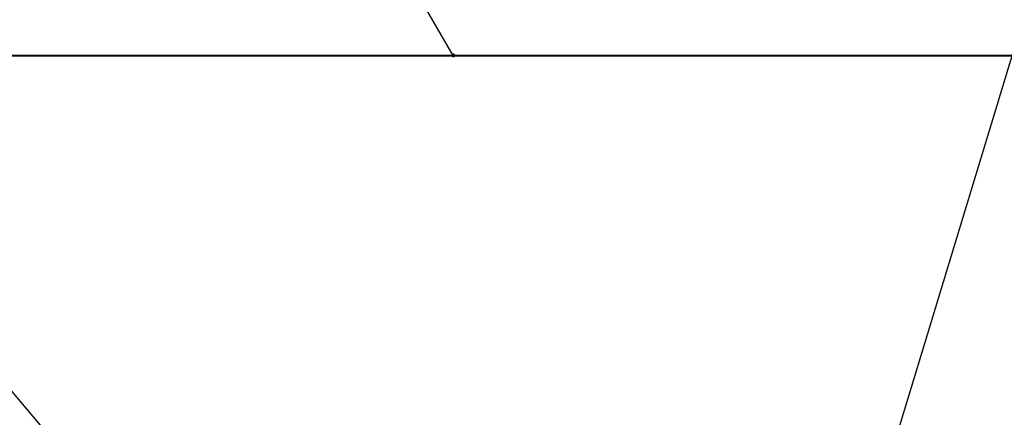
# Model space of a CAD drawing. Extents: x 33706 to 249013, y -74890 to 17912.
# Tile 169 of 175: x 123854 to 124099, y -24495 to -24396. Entities that reach past the tile are written whole.
import ezdxf
from ezdxf.lldxf.tags import DXFTag

# ---------------------------------------------------------------- set-up
doc = ezdxf.new("R2010")
doc.units = 0
doc.header["$MEASUREMENT"] = 0
doc.layers.add('WYMIARY-I-OPISY', color=3, linetype='Continuous', lineweight=9)
doc.styles.get("Standard").update_dxf_attribs({"font": 'ARIALN.TTF'})
tags = doc.linetypes.add('HIDDEN', pattern=[0.375, 0.25, -0.125]).pattern_tags.tags
tags[6:7] = [DXFTag(74, 4), DXFTag(75, 0), DXFTag(340, '0'), DXFTag(46, 1.0), DXFTag(50, 0.0), DXFTag(44, 0.0), DXFTag(45, 0.0)]
tags[4:5] = [DXFTag(74, 4), DXFTag(75, 0), DXFTag(340, '0'), DXFTag(46, 1.0), DXFTag(50, 0.0), DXFTag(44, 0.0), DXFTag(45, 0.0)]
doc.dimstyles.new('zewn', dxfattribs={"dimtxt": 10, "dimasz": 7, "dimexe": 1.25, "dimexo": 10, "dimgap": 3, "dimtad": 1, "dimdec": 0, "dimtxsty": 'Standard', "dimblk": 'ARCHTICK', "dimcen": 10, "dimadec": 0, "dimazin": 0, "dimtfac": 1, "dimtdec": 0, "dimtmove": 0, "dimatfit": 3, "dimfxl": 1, "dimarcsym": 0})

# ---------------------------------------------------------------- blocks, each defined once
blk = doc.blocks.new('_ArchTick')
at = {"color": 0, "linetype": 'ByBlock', "const_width": 0.15}
blk.add_lwpolyline([(-0.5, -0.5), (0.5, 0.5)], dxfattribs=at)

msp = doc.modelspace()

# ---------------------------------------------------------------- linework, layer by layer
at = {"layer": 'WYMIARY-I-OPISY', "linetype": 'HIDDEN', "lineweight": 40, "ltscale": 10}
msp.add_line((123631.42, -24404.55), (124231.42, -24404.55), dxfattribs=at)

# ---------------------------------------------------------------- leaders
at = {"layer": 'WYMIARY-I-OPISY', "annotation_type": 0, "has_hookline": 1}
for points, hookline_direction, text_width in [([(123961.86, -24404.55), (123868.8, -24245.02), (123864.8, -24245.02)], 1, 54.16), ([(123938.06, -24590.69), (123708.86, -24319.24), (123704.86, -24319.24)], 1, 54.43), ([(124043.69, -24594.54), (124127.41, -24318.52), (124131.41, -24318.52)], 0, 53.68)]:
    msp.add_leader(points, dimstyle='zewn', override={"dimasz": 4, "dimtad": 0, "dimldrblk": 'DotSmall'}, dxfattribs=dict(at, hookline_direction=hookline_direction, text_width=text_width))

doc.saveas('drawing.dxf')
